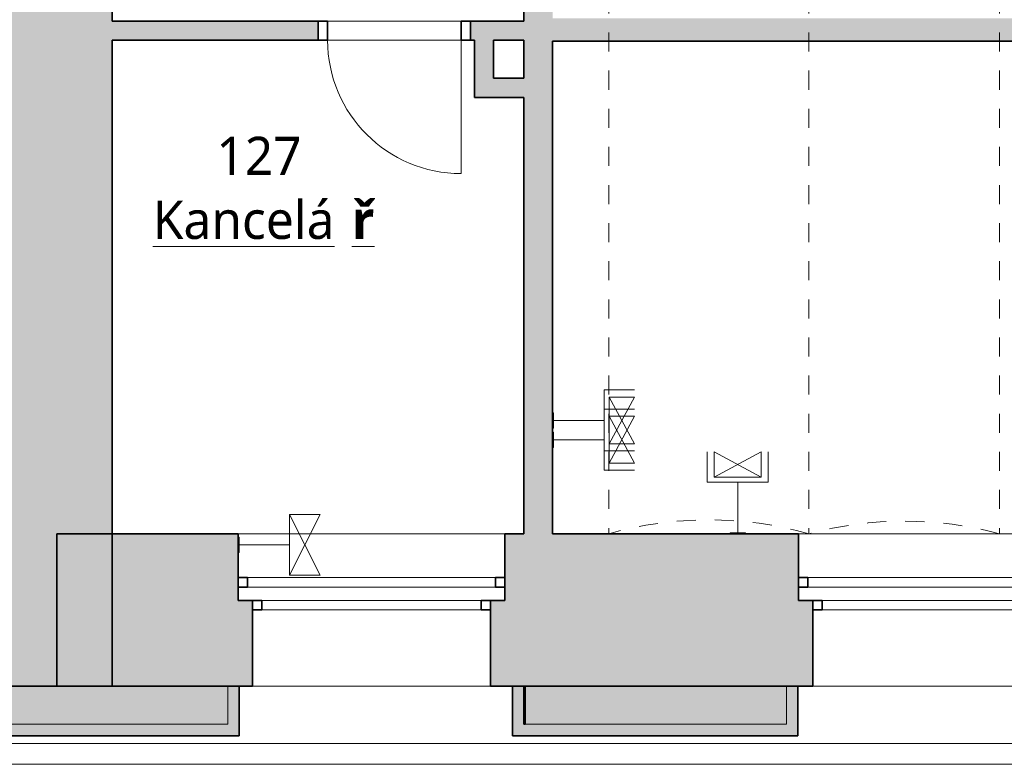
# Model space of a CAD drawing. Header units: metres. Extents: x -0.3 to 44.7, y -1.1 to 27.9.
# Tile 10 of 16: x 21.9 to 27.1, y 0.1 to 4. Entities that reach past the tile are written whole.
import ezdxf

# ---------------------------------------------------------------- set-up
doc = ezdxf.new("R2010")
doc.units = ezdxf.units.M
doc.linetypes.add('AV - Cerch_ 1 tecka 4mm', pattern=[0.006, 0.004, -0.001, 0, -0.001])
doc.layers.add('AV-MISTNOSTI', color=5, linetype='Continuous', lineweight=5, true_color=0x0000ff)
doc.layers.add('AV-TEXTY', color=5, linetype='Continuous', lineweight=13, true_color=0x0000ff)
doc.layers.add('AV-SRAFY', color=7, linetype='Continuous', lineweight=35)
doc.layers.add('AV-STAVBA', color=7, linetype='Continuous', lineweight=18)
doc.styles.add('Trebuchet MS_B', font='trebuc.ttf', dxfattribs={"height": 0.2})

# ---------------------------------------------------------------- blocks, each defined once
blk = doc.blocks.new('DO_1-P_Ocel_ - 700x1970_100-947632-1NP')
at = {"layer": 'AV-STAVBA', "color": 254, "true_color": 0xcccccc}
for p, q in [((-0.35, 0.75), (-0.35, 0.05)), ((-0.35, 0.05), (0.35, 0.05)), ((-0.35, -0.05), (0.35, -0.05))]:
    blk.add_line(p, q, dxfattribs=at)
at = {"layer": 'AV-STAVBA', "color": 254, "linetype": 'AV - Cerch_ 1 tecka 4mm', "true_color": 0xcccccc}
for p, q in [((-0.4, 0.05), (0.4, 0.05)), ((-0.35, 0.05), (0.35, 0.05)), ((-0.4, -0.05), (0.4, -0.05)), ((-0.35, -0.05), (0.35, -0.05))]:
    blk.add_line(p, q, dxfattribs=at)
at = {"layer": 'AV-STAVBA', "color": 254, "lineweight": 35, "true_color": 0xcccccc}
for p, q in [((-0.35, 0.05), (-0.4, 0.05)), ((-0.4, 0.05), (-0.4, -0.05)), ((-0.35, -0.05), (-0.35, 0.05)), ((0.4, 0.05), (0.35, 0.05)), ((0.35, 0.05), (0.35, -0.05)), ((0.4, -0.05), (0.4, 0.05)), ((-0.4, -0.05), (-0.35, -0.05)), ((0.35, -0.05), (0.4, -0.05))]:
    blk.add_line(p, q, dxfattribs=at)
at = {"layer": 'AV-STAVBA', "color": 254, "true_color": 0xcccccc}
blk.add_arc((-0.35, 0.05), 0.7, 0, 90, dxfattribs=at)
blk = doc.blocks.new('GM_Void_valená klenba - GM_Void_valená klenba-1557060-1NP')
at = {"layer": 'AV-STAVBA', "color": 254, "linetype": 'AV - Cerch_ 1 tecka 4mm', "lineweight": 13, "true_color": 0xcccccc}
for p, q in [((-0.525, 3.115), (-0.525, -3.115)), ((-0.525, 3.115), (0.525, 3.115)), ((0.525, 3.115), (0.525, -3.115)), ((-0.525, -3.115), (0.525, -3.115))]:
    blk.add_line(p, q, dxfattribs=at)
for centre, start, end in [((0, 4.9722), 254.2155, 285.7845), ((0, -4.9722), 74.2155, 105.7845)]:
    blk.add_arc(centre, 1.93, start, end, dxfattribs=at)
blk = doc.blocks.new('GM_Void_valená klenba - GM_Void_valená klenba-1557061-1NP')
at = {"layer": 'AV-STAVBA', "color": 254, "linetype": 'AV - Cerch_ 1 tecka 4mm', "lineweight": 13, "true_color": 0xcccccc}
for p, q in [((-0.5, 3.115), (-0.5, -3.115)), ((-0.5, 3.115), (0.5, 3.115)), ((0.5, 3.115), (0.5, -3.115)), ((-0.5, -3.115), (0.5, -3.115))]:
    blk.add_line(p, q, dxfattribs=at)
for centre, start, end in [((0, 4.9791), 254.9853, 285.0147), ((0, -4.9791), 74.9853, 105.0147)]:
    blk.add_arc(centre, 1.93, start, end, dxfattribs=at)
blk = doc.blocks.new('Zdobná fasáda 1NP - Zdobná fasáda 1NP-1554848-1NP')
at = {"layer": 'AV-STAVBA', "true_color": 0xcccccc}
for points in [[(21.6966, 0.2882), (23.0714, 0.2882), (23.0714, 0.5482), (23.0114, 0.5482), (23.0114, 0.3482), (21.6198, 0.3482), (21.6198, 0.5482), (21.5598, 0.5482), (21.5598, 0.2882), (21.5704, 0.2882)], [(25.4798, 0.2882), (26.0014, 0.2882), (26.0014, 0.5482), (25.9414, 0.5482), (25.9414, 0.3482), (24.5648, 0.3482), (24.5648, 0.5482), (24.5048, 0.5482), (24.5048, 0.2882)]]:
    blk.add_hatch(color=254, dxfattribs=at).paths.add_polyline_path(points)
at = {"layer": 'AV-STAVBA', "color": 254, "lineweight": 35, "true_color": 0xcccccc}
for p, q in [((23.0714, 0.5482), (23.0114, 0.5482)), ((23.0714, 0.2882), (23.0714, 0.5482)), ((24.5648, 0.5482), (24.5048, 0.5482)), ((24.5048, 0.5482), (24.5048, 0.2882)), ((24.5648, 0.3482), (24.5648, 0.5482)), ((26.0014, 0.5482), (25.9414, 0.5482)), ((26.0014, 0.2882), (26.0014, 0.5482)), ((24.5714, 0.3482), (24.5648, 0.3482)), ((21.5598, 0.2882), (23.0714, 0.2882)), ((24.5048, 0.2882), (26.0014, 0.2882))]:
    blk.add_line(p, q, dxfattribs=at)
at = {"layer": 'AV-STAVBA', "color": 254, "true_color": 0xcccccc}
for p, q in [((23.0114, 0.5482), (23.0114, 0.3482)), ((25.9414, 0.5482), (25.9414, 0.3482)), ((23.0114, 0.3482), (21.6198, 0.3482)), ((25.9414, 0.3482), (24.5714, 0.3482)), ((33.9191, 0.2482), (21.4748, 0.2482)), ((33.8298, 0.1382), (21.3648, 0.1382))]:
    blk.add_line(p, q, dxfattribs=at)
blk = doc.blocks.new('WI_2-1_dvojité_bez středního sloupku_vnější půlkruhové nadpraží - 1250x-1564289-1NP')
at = {"layer": 'AV-STAVBA', "color": 254, "linetype": 'AV - Cerch_ 1 tecka 4mm', "lineweight": 13, "true_color": 0xcccccc}
for p, q in [((0.7, 0.4), (-0.7, 0.4)), ((0.625, 0.4), (-0.625, 0.4)), ((-0.625, 0.4), (0.625, 0.4)), ((0.7, -0.4), (-0.7, -0.4)), ((-0.7, -0.4), (0.7, -0.4)), ((0.625, -0.4), (-0.625, -0.4))]:
    blk.add_line(p, q, dxfattribs=at)
at = {"layer": 'AV-STAVBA', "color": 254, "lineweight": 35, "true_color": 0xcccccc}
for p, q in [((-0.575, 0), (-0.625, 0)), ((-0.625, 0), (-0.625, -0.05)), ((-0.575, -0.05), (-0.575, 0)), ((-0.625, -0.05), (-0.575, -0.05)), ((0.625, 0), (0.575, 0)), ((0.575, 0), (0.575, -0.05)), ((0.575, -0.05), (0.625, -0.05)), ((0.625, -0.05), (0.625, 0)), ((-0.7, -0.17), (-0.7, -0.12)), ((-0.7, -0.12), (-0.65, -0.12)), ((-0.65, -0.12), (-0.65, -0.17)), ((0.65, -0.17), (0.65, -0.12)), ((0.65, -0.12), (0.7, -0.12)), ((0.7, -0.12), (0.7, -0.17)), ((-0.65, -0.17), (-0.7, -0.17)), ((0.7, -0.17), (0.65, -0.17))]:
    blk.add_line(p, q, dxfattribs=at)
at = {"layer": 'AV-STAVBA', "color": 254, "true_color": 0xcccccc}
for p, q in [((-0.625, -0.05), (-0.625, 0)), ((-0.625, 0), (0.625, 0)), ((-0.575, 0), (0.031, 0)), ((-0.575, -0.05), (-0.575, 0)), ((0.575, -0.05), (0.575, 0)), ((0.625, -0.05), (0.625, 0)), ((-0.625, -0.05), (0.625, -0.05)), ((0.031, -0.05), (-0.575, -0.05)), ((0.031, 0), (0.575, 0)), ((0.575, -0.05), (0.031, -0.05)), ((-0.7, -0.12), (-0.7, -0.17)), ((-0.7, -0.12), (0.7, -0.12)), ((0.031, -0.12), (-0.65, -0.12)), ((-0.65, -0.12), (-0.65, -0.17)), ((0.65, -0.12), (0.031, -0.12)), ((0.65, -0.12), (0.65, -0.17)), ((0.7, -0.12), (0.7, -0.17)), ((-0.7, -0.17), (0.7, -0.17)), ((-0.65, -0.17), (0.031, -0.17)), ((0.031, -0.17), (0.65, -0.17))]:
    blk.add_line(p, q, dxfattribs=at)
blk = doc.blocks.new('GM_Nika_obdélníková - 1400x1050-1564292-1NP')
at = {"layer": 'AV-STAVBA', "color": 254, "linetype": 'AV - Cerch_ 1 tecka 4mm', "true_color": 0xcccccc}
blk.add_line((-0.7, 0.4), (0.7, 0.4), dxfattribs=at)
blk = doc.blocks.new('D0089 - 1514 - OÚPSŘ_Benešova_rvt-1-1NP')
at = {"layer": 'AV-SRAFY', "lineweight": 18, "true_color": 0xcccccc}
h = blk.add_hatch(color=254, dxfattribs=at)
h.paths.add_polyline_path([(22.4048, 1.3482), (22.4048, 4.0882), (21.8248, 4.0882), (21.8248, 1.3482)])
h.paths.add_polyline_path([(21.8248, 5.9882), (22.4048, 5.9882), (22.4048, 8.5282), (21.8248, 8.5282), (21.8248, 6.7396)])
h = blk.add_hatch(color=254, dxfattribs=at)
h.paths.add_polyline_path([(24.5648, 1.3482), (24.7148, 1.3482), (24.7148, 4.1932), (24.5648, 4.1932), (24.5648, 2.4072)])
h.paths.add_polyline_path([(24.7148, 5.7432), (24.7148, 5.9882), (24.5648, 5.9882), (24.5648, 5.7432)])
h = blk.add_hatch(color=254, dxfattribs=at)
h.paths.add_polyline_path([(24.3048, 3.9382), (24.5648, 3.9382), (24.5648, 4.0382), (24.2848, 4.0382), (24.2848, 3.9382)])
h.paths.add_polyline_path([(22.4048, 3.9382), (23.4848, 3.9382), (23.4848, 4.0382), (22.4048, 4.0382)])
for points in [[(27.4975, 3.9332), (29.1898, 3.9332), (29.1898, 4.0532), (24.7148, 4.0532), (24.7148, 3.9332), (25.4798, 3.9332)], [(24.3048, 3.7382), (24.4048, 3.7382), (24.4048, 3.9382), (24.3048, 3.9382), (24.3048, 3.8513)], [(24.3048, 3.6382), (24.5648, 3.6382), (24.5648, 3.7382), (24.3048, 3.7382)]]:
    blk.add_hatch(color=254, dxfattribs=at).paths.add_polyline_path(points)
h = blk.add_hatch(color=254, dxfattribs=at)
h.paths.add_polyline_path([(17.1148, 0.5482), (17.6648, 0.5482), (17.6648, 1.3482), (17.1148, 1.3482)])
h.paths.add_polyline_path([(21.8248, 0.5482), (22.4048, 0.5482), (22.4048, 1.3482), (21.8248, 1.3482), (21.8248, 0.6021)])
h = blk.add_hatch(color=254, dxfattribs=at)
h.paths.add_polyline_path([(33.2098, 0.5482), (34.0048, 0.5482), (34.0048, 1.3482), (33.2848, 1.3482), (33.2848, 0.9982), (33.2098, 0.9982), (33.2098, 0.9631)])
h.paths.add_polyline_path([(31.9598, 0.5482), (31.9598, 0.9982), (31.8848, 0.9982), (31.8848, 1.3482), (30.3448, 1.3482), (30.3448, 0.9982), (30.2698, 0.9982), (30.2698, 0.5482), (31.5329, 0.5482)])
h.paths.add_polyline_path([(29.0198, 0.5482), (29.0198, 0.9982), (28.9448, 0.9982), (28.9448, 1.3482), (27.4048, 1.3482), (27.4048, 0.9982), (27.3298, 0.9982), (27.3298, 0.5482), (27.4975, 0.5482)])
h.paths.add_polyline_path([(25.4798, 0.5482), (26.0798, 0.5482), (26.0798, 0.9982), (26.0048, 0.9982), (26.0048, 1.3482), (24.4648, 1.3482), (24.4648, 0.9982), (24.3898, 0.9982), (24.3898, 0.5482)])
h.paths.add_polyline_path([(23.1398, 0.5482), (23.1398, 0.9982), (23.0648, 0.9982), (23.0648, 1.3482), (22.1148, 1.3482), (22.1148, 0.5482), (22.4532, 0.5482)])
h = blk.add_hatch(color=254, dxfattribs=at)
h.paths.add_polyline_path([(21.6198, 0.3482), (23.0114, 0.3482), (23.0114, 0.5482), (21.6198, 0.5482), (21.6198, 0.4216)])
h.paths.add_polyline_path([(34.0048, 0.3482), (34.0048, 0.5482), (33.3614, 0.5482), (33.3614, 0.3482), (33.9791, 0.3482)])
h.paths.add_polyline_path([(27.5014, 0.3482), (28.8614, 0.3482), (28.8614, 0.5482), (27.5014, 0.5482)])
h.paths.add_polyline_path([(31.5329, 0.3482), (31.8014, 0.3482), (31.8014, 0.5482), (30.4214, 0.5482), (30.4214, 0.3482)])
h.paths.add_polyline_path([(24.5714, 0.3482), (25.9414, 0.3482), (25.9414, 0.5482), (24.5714, 0.5482)])
at = {"layer": 'AV-STAVBA', "color": 254, "lineweight": 35, "true_color": 0xcccccc}
for p, q in [((24.5648, 4.1932), (24.5648, 4.0382)), ((22.4048, 4.0382), (22.4048, 4.0882)), ((23.4848, 4.0382), (22.4048, 4.0382)), ((23.4848, 3.9382), (23.4848, 4.0382)), ((24.5648, 4.0382), (24.2848, 4.0382)), ((24.2848, 4.0382), (24.2848, 3.9382)), ((22.4048, 1.3482), (22.4048, 3.9382)), ((22.4048, 3.9382), (23.4848, 3.9382)), ((24.2848, 3.9382), (24.3048, 3.9382)), ((24.3048, 3.9382), (24.3048, 3.7382)), ((24.4048, 3.9382), (24.5648, 3.9382)), ((24.4048, 3.7382), (24.4048, 3.9382)), ((24.5648, 3.9382), (24.5648, 3.7382)), ((24.7148, 3.9332), (29.1898, 3.9332)), ((24.7148, 1.3482), (24.7148, 3.9332)), ((24.3048, 3.7382), (24.3048, 3.6382)), ((24.5648, 3.7382), (24.4048, 3.7382)), ((24.3048, 3.6382), (24.5648, 3.6382)), ((24.5648, 3.6382), (24.5648, 1.3482)), ((23.0648, 1.3482), (22.1148, 1.3482)), ((22.1148, 1.3482), (22.1148, 0.5482)), ((22.4048, 0.5482), (22.4048, 1.3482)), ((23.0648, 1.1182), (23.0648, 1.3482)), ((24.5648, 1.3482), (24.4648, 1.3482)), ((24.4648, 1.3482), (24.4648, 1.1182)), ((26.0048, 1.3482), (24.7148, 1.3482)), ((26.0048, 1.1182), (26.0048, 1.3482)), ((23.0648, 0.9982), (23.0648, 1.0682)), ((24.4648, 1.0682), (24.4648, 0.9982)), ((26.0048, 0.9982), (26.0048, 1.0682)), ((23.1398, 0.9982), (23.0648, 0.9982)), ((23.1398, 0.5482), (23.1398, 0.9982)), ((24.4648, 0.9982), (24.3898, 0.9982)), ((24.3898, 0.9982), (24.3898, 0.5482)), ((26.0798, 0.9982), (26.0048, 0.9982)), ((26.0798, 0.5482), (26.0798, 0.9982)), ((23.0114, 0.5482), (21.6198, 0.5482)), ((21.8248, 0.5482), (22.4048, 0.5482)), ((22.1148, 0.5482), (23.1398, 0.5482)), ((24.3898, 0.5482), (26.0798, 0.5482)), ((25.9414, 0.5482), (24.5714, 0.5482)), ((24.5714, 0.5482), (24.5714, 0.3482))]:
    blk.add_line(p, q, dxfattribs=at)
at = {"layer": 'AV-STAVBA', "color": 254, "true_color": 0xcccccc}
for p, q in [((23.5348, 4.0382), (24.2348, 4.0382)), ((24.2348, 3.9382), (23.5348, 3.9382)), ((23.0648, 1.3482), (24.4648, 1.3482)), ((26.0048, 1.3482), (27.4048, 1.3482)), ((23.0114, 0.3482), (23.0114, 0.5482)), ((23.1398, 0.5482), (24.3898, 0.5482)), ((24.3898, 0.5482), (23.1398, 0.5482)), ((25.9414, 0.3482), (25.9414, 0.5482)), ((26.0798, 0.5482), (27.3298, 0.5482)), ((27.3298, 0.5482), (26.0798, 0.5482)), ((21.6198, 0.3482), (23.0114, 0.3482)), ((24.5714, 0.3482), (25.9414, 0.3482)), ((33.9191, 0.2482), (21.8248, 0.2482))]:
    blk.add_line(p, q, dxfattribs=at)
at = {"layer": 'AV-STAVBA', "color": 254, "lineweight": 18, "true_color": 0xcccccc}
for name, p in [('GM_Void_valená klenba - GM_Void_valená klenba-1557060-1NP', (25.5348, 4.4632)), ('GM_Void_valená klenba - GM_Void_valená klenba-1557061-1NP', (26.5598, 4.4632)), ('GM_Nika_obdélníková - 1400x1050-1564292-1NP', (23.7648, 0.9482)), ('GM_Nika_obdélníková - 1400x1050-1564292-1NP', (26.7048, 0.9482)), ('Zdobná fasáda 1NP - Zdobná fasáda 1NP-1554848-1NP', (0, 0))]:
    blk.add_blockref(name, p, dxfattribs=at)
at = {"layer": 'AV-STAVBA', "color": 254, "lineweight": 18, "true_color": 0xcccccc, "rotation": 180}
for name, p in [('DO_1-P_Ocel_ - 700x1970_100-947632-1NP', (23.8848, 3.9882)), ('WI_2-1_dvojité_bez středního sloupku_vnější půlkruhové nadpraží - 1250x-1564289-1NP', (23.7648, 0.9482)), ('WI_2-1_dvojité_bez středního sloupku_vnější půlkruhové nadpraží - 1250x-1564289-1NP', (26.7048, 0.9482))]:
    blk.add_blockref(name, p, dxfattribs=at)
blk = doc.blocks.new('EF_Datová zásuvka - 1 vývod-835359-1NP')
at = {"layer": 'AV-STAVBA'}
for p, q in [((23.0698, 1.3299), (23.0648, 1.3299)), ((23.0698, 1.2499), (23.0698, 1.3299)), ((23.0698, 1.3199), (23.0698, 1.2599)), ((23.0698, 1.2849), (23.0698, 1.2949)), ((23.0648, 1.2499), (23.0698, 1.2499))]:
    blk.add_line(p, q, dxfattribs=at)
blk = doc.blocks.new('EF_Datová zásuvka - 2 vývody-V4-1NP')
at = {"layer": 'AV-STAVBA'}
for p, q in [((1.56, 1.3532), (1.64, 1.3532)), ((1.56, 1.3482), (1.56, 1.3532)), ((1.63, 1.3532), (1.57, 1.3532)), ((1.57, 1.3532), (1.63, 1.3532)), ((1.592, 1.3532), (1.582, 1.3532)), ((1.582, 1.3532), (1.592, 1.3532)), ((1.618, 1.3532), (1.608, 1.3532)), ((1.608, 1.3532), (1.618, 1.3532)), ((1.64, 1.3532), (1.64, 1.3482))]:
    blk.add_line(p, q, dxfattribs=at)

msp = doc.modelspace()

# ---------------------------------------------------------------- linework, layer by layer
at = {"layer": 'AV-TEXTY', "lineweight": 5}
for p, q in [((24.9848, 2.1026), (25.1448, 2.1026)), ((24.9848, 1.9426), (24.9848, 2.1026)), ((25.1448, 1.8196), (25.0118, 2.0656)), ((25.1448, 2.0656), (25.0118, 1.8196)), ((25.0118, 2.0656), (25.0118, 1.8196)), ((25.1448, 2.0656), (25.0118, 2.0656)), ((24.9848, 2.0013), (25.1448, 2.0013)), ((24.9848, 1.8413), (24.9848, 2.0013)), ((25.1448, 1.7183), (25.0118, 1.9643)), ((25.1448, 1.9643), (25.0118, 1.7183)), ((25.0118, 1.9643), (25.0118, 1.7183)), ((25.1448, 1.9643), (25.0118, 1.9643)), ((24.9848, 1.9426), (24.7148, 1.9426)), ((24.9848, 1.9426), (24.9848, 1.7826)), ((24.9848, 1.8413), (24.7148, 1.8413)), ((24.9848, 1.8413), (24.9848, 1.6813)), ((25.0118, 1.8196), (25.1448, 1.8196)), ((24.9848, 1.7826), (25.1448, 1.7826)), ((25.5265, 1.6182), (25.5265, 1.7782)), ((25.8095, 1.7782), (25.5635, 1.6452)), ((25.5635, 1.7782), (25.8095, 1.6452)), ((25.5635, 1.7782), (25.5635, 1.6452)), ((25.8095, 1.6452), (25.8095, 1.7782)), ((25.8465, 1.6182), (25.8465, 1.7782)), ((25.0118, 1.7183), (25.1448, 1.7183)), ((24.9848, 1.6813), (25.1448, 1.6813)), ((25.6865, 1.6182), (25.5265, 1.6182)), ((25.5635, 1.6452), (25.8095, 1.6452)), ((25.6865, 1.6182), (25.8465, 1.6182)), ((25.6865, 1.6182), (25.6865, 1.3482)), ((23.3348, 1.4499), (23.4948, 1.1299)), ((23.4948, 1.4499), (23.3348, 1.1299)), ((23.3348, 1.4499), (23.4948, 1.4499)), ((23.3348, 1.2899), (23.3348, 1.4499)), ((23.3348, 1.2899), (23.0648, 1.2899)), ((23.3348, 1.2899), (23.3348, 1.1299)), ((23.3348, 1.1299), (23.4948, 1.1299))]:
    msp.add_line(p, q, dxfattribs=at)

# ---------------------------------------------------------------- block references
at = {"lineweight": 5}
msp.add_blockref('D0089 - 1514 - OÚPSŘ_Benešova_rvt-1-1NP', (0, 0), dxfattribs=at)
at = {"layer": 'AV-STAVBA', "rotation": 270.0000000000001}
for p in [(23.3666, 3.5426), (23.3666, 3.4413)]:
    msp.add_blockref('EF_Datová zásuvka - 2 vývody-V4-1NP', p, dxfattribs=at)
at = {"layer": 'AV-STAVBA'}
for name, p in [('EF_Datová zásuvka - 2 vývody-V4-1NP', (24.0865, 0)), ('EF_Datová zásuvka - 1 vývod-835359-1NP', (0, 0))]:
    msp.add_blockref(name, p, dxfattribs=at)

# ---------------------------------------------------------------- texts
at = {"layer": 'AV-MISTNOSTI', "char_height": 0.2, "attachment_point": 1, "style": 'Trebuchet MS_B'}
for s, insert, width in [('127', (22.9511, 3.4315), 0.601266), ('\\LKancelá', (22.6171, 3.0952), 1.266666), ('\\L\\fTrebuchet MS|b1|i0|c238|p34|;\\Lř', (23.6622, 3.0952), 0.144304)]:
    msp.add_mtext(s, dxfattribs=dict(at, insert=insert, width=width))

doc.saveas('drawing.dxf')
